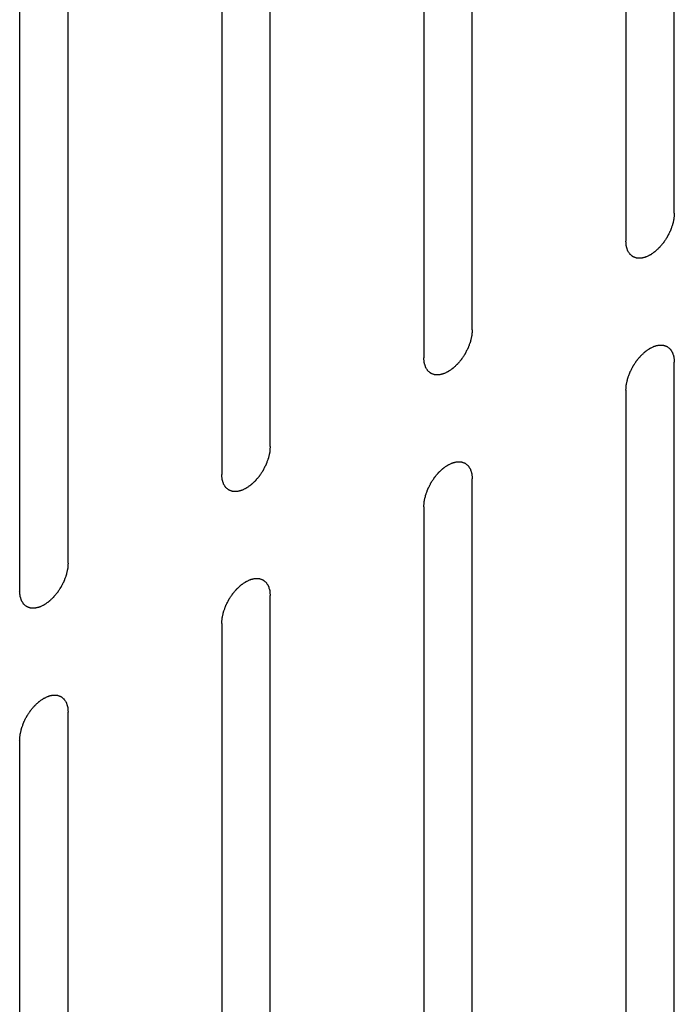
# Model space of a CAD drawing. Header units: inches. Extents: x 5 to 265, y 5 to 171.
# Tile 25 of 212: x 191.621 to 192.338, y 76.546 to 77.624. Entities that reach past the tile are written whole.
import ezdxf

# ---------------------------------------------------------------- set-up
doc = ezdxf.new("R2010")
doc.units = ezdxf.units.IN
doc.header["$LTSCALE"] = 14.96
doc.header["$MEASUREMENT"] = 0
doc.layers.get('0').update_dxf_attribs({"linetype": 'CONTINUOUS'})

msp = doc.modelspace()

# ---------------------------------------------------------------- linework, layer by layer
at = {"color": 7, "linetype": 'Continuous'}
for p, q in [((192.3378, 77.4125), (192.3378, 78.3719)), ((192.2848, 78.3413), (192.2848, 77.3819)), ((192.1165, 77.2847), (192.1165, 78.2441)), ((192.0635, 78.2135), (192.0635, 77.2541)), ((191.8952, 77.157), (191.8952, 78.1164)), ((191.8422, 78.0857), (191.8422, 77.1263)), ((191.6739, 77.0292), (191.6739, 77.9886)), ((191.6208, 77.958), (191.6208, 76.9986)), ((192.3378, 76.2898), (192.3378, 77.2492)), ((192.2848, 77.2186), (192.2848, 76.2592)), ((192.1165, 76.1621), (192.1165, 77.1214)), ((192.0635, 77.0908), (192.0635, 76.1314)), ((191.8952, 76.0343), (191.8952, 76.9937)), ((191.8422, 76.963), (191.8422, 76.0037)), ((191.6739, 75.9065), (191.6739, 76.8659)), ((191.6208, 76.8353), (191.6208, 75.8759))]:
    msp.add_line(p, q, dxfattribs=at)
for points in [[(192.3378, 77.4125), (192.3378, 77.412), (192.3377, 77.411), (192.3376, 77.4094), (192.3375, 77.4081), (192.3374, 77.4072), (192.3374, 77.4067), (192.3374, 77.4063), (192.3372, 77.4059), (192.3371, 77.4053), (192.3369, 77.4044), (192.3366, 77.403), (192.3363, 77.4016), (192.3361, 77.4007), (192.3359, 77.4001), (192.3359, 77.3997), (192.3357, 77.3993), (192.3355, 77.3987), (192.3351, 77.3978), (192.3346, 77.3964), (192.3341, 77.395), (192.3338, 77.394), (192.3336, 77.3934), (192.3334, 77.393), (192.3332, 77.3926), (192.3329, 77.3921), (192.3324, 77.3911), (192.3317, 77.3897), (192.331, 77.3883), (192.3306, 77.3874), (192.3303, 77.3868), (192.3301, 77.3864), (192.3298, 77.386), (192.3295, 77.3855), (192.3289, 77.3846), (192.3281, 77.3833), (192.3272, 77.3821), (192.3267, 77.3812), (192.3263, 77.3807), (192.3261, 77.3803), (192.3258, 77.38), (192.3254, 77.3795), (192.3247, 77.3787), (192.3238, 77.3776), (192.3228, 77.3764), (192.3222, 77.3756), (192.3218, 77.3752), (192.3215, 77.3748), (192.3212, 77.3745), (192.3208, 77.3742), (192.3201, 77.3735), (192.319, 77.3725), (192.318, 77.3716), (192.3173, 77.3709), (192.3169, 77.3705), (192.3166, 77.3702), (192.3162, 77.37), (192.3158, 77.3697), (192.315, 77.3692), (192.3139, 77.3684), (192.3129, 77.3677), (192.3121, 77.3671), (192.3117, 77.3668), (192.3113, 77.3666), (192.311, 77.3665), (192.3106, 77.3662), (192.3098, 77.3659), (192.3088, 77.3654), (192.3077, 77.3649), (192.3069, 77.3646), (192.3065, 77.3644), (192.3062, 77.3642), (192.3059, 77.3641), (192.3055, 77.364), (192.3047, 77.3639), (192.3037, 77.3636), (192.3027, 77.3634), (192.3019, 77.3632), (192.3015, 77.3632), (192.3012, 77.3631), (192.3009, 77.3631), (192.3006, 77.3631), (192.2999, 77.3631), (192.2989, 77.3632), (192.298, 77.3632), (192.2973, 77.3632), (192.2969, 77.3632), (192.2966, 77.3632), (192.2964, 77.3633), (192.2961, 77.3635), (192.2955, 77.3637), (192.2946, 77.364), (192.2938, 77.3643), (192.2932, 77.3645), (192.2928, 77.3647), (192.2926, 77.3647), (192.2924, 77.3649), (192.2921, 77.3651), (192.2916, 77.3655), (192.2909, 77.3661), (192.2903, 77.3667), (192.2898, 77.3671), (192.2895, 77.3673), (192.2893, 77.3674), (192.2891, 77.3677), (192.2889, 77.368), (192.2886, 77.3686), (192.2881, 77.3694), (192.2876, 77.3702), (192.2872, 77.3708), (192.287, 77.3711), (192.2868, 77.3713), (192.2868, 77.3716), (192.2866, 77.372), (192.2864, 77.3727), (192.2861, 77.3737), (192.2858, 77.3747), (192.2856, 77.3754), (192.2854, 77.3759), (192.2853, 77.3761), (192.2853, 77.3765), (192.2853, 77.377), (192.2852, 77.3778), (192.2851, 77.379), (192.2849, 77.3805), (192.2849, 77.3814), (192.2848, 77.3819)], [(192.1165, 77.2847), (192.1165, 77.2842), (192.1164, 77.2832), (192.1163, 77.2816), (192.1162, 77.2803), (192.1161, 77.2794), (192.116, 77.2789), (192.116, 77.2785), (192.1159, 77.2781), (192.1158, 77.2775), (192.1156, 77.2766), (192.1153, 77.2752), (192.115, 77.2738), (192.1147, 77.2729), (192.1146, 77.2723), (192.1145, 77.2719), (192.1144, 77.2715), (192.1142, 77.2709), (192.1138, 77.27), (192.1133, 77.2686), (192.1128, 77.2672), (192.1124, 77.2662), (192.1122, 77.2657), (192.1121, 77.2652), (192.1119, 77.2648), (192.1116, 77.2643), (192.1111, 77.2633), (192.1104, 77.2619), (192.1097, 77.2605), (192.1092, 77.2596), (192.109, 77.259), (192.1088, 77.2586), (192.1085, 77.2582), (192.1082, 77.2577), (192.1076, 77.2568), (192.1068, 77.2556), (192.1059, 77.2543), (192.1053, 77.2534), (192.105, 77.2529), (192.1048, 77.2525), (192.1045, 77.2522), (192.1041, 77.2517), (192.1034, 77.2509), (192.1025, 77.2498), (192.1015, 77.2486), (192.1009, 77.2478), (192.1005, 77.2474), (192.1002, 77.247), (192.0999, 77.2468), (192.0995, 77.2464), (192.0987, 77.2457), (192.0977, 77.2447), (192.0967, 77.2438), (192.096, 77.2431), (192.0956, 77.2427), (192.0952, 77.2424), (192.0949, 77.2422), (192.0945, 77.2419), (192.0937, 77.2414), (192.0926, 77.2406), (192.0915, 77.2399), (192.0908, 77.2393), (192.0903, 77.2391), (192.09, 77.2388), (192.0897, 77.2387), (192.0893, 77.2385), (192.0885, 77.2381), (192.0874, 77.2376), (192.0864, 77.2371), (192.0856, 77.2368), (192.0852, 77.2366), (192.0848, 77.2364), (192.0845, 77.2364), (192.0841, 77.2363), (192.0834, 77.2361), (192.0824, 77.2359), (192.0813, 77.2356), (192.0806, 77.2355), (192.0802, 77.2354), (192.0799, 77.2353), (192.0796, 77.2353), (192.0792, 77.2353), (192.0786, 77.2353), (192.0776, 77.2354), (192.0767, 77.2354), (192.076, 77.2354), (192.0756, 77.2355), (192.0753, 77.2354), (192.0751, 77.2356), (192.0747, 77.2357), (192.0741, 77.2359), (192.0733, 77.2362), (192.0724, 77.2365), (192.0718, 77.2367), (192.0715, 77.2369), (192.0712, 77.2369), (192.0711, 77.2371), (192.0708, 77.2374), (192.0703, 77.2378), (192.0696, 77.2383), (192.0689, 77.2389), (192.0684, 77.2393), (192.0682, 77.2395), (192.068, 77.2397), (192.0678, 77.2399), (192.0676, 77.2402), (192.0673, 77.2408), (192.0667, 77.2416), (192.0662, 77.2424), (192.0659, 77.243), (192.0657, 77.2433), (192.0655, 77.2435), (192.0654, 77.2438), (192.0653, 77.2442), (192.0651, 77.245), (192.0648, 77.246), (192.0645, 77.247), (192.0642, 77.2477), (192.0641, 77.2481), (192.064, 77.2484), (192.064, 77.2487), (192.0639, 77.2492), (192.0639, 77.2501), (192.0637, 77.2513), (192.0636, 77.2527), (192.0635, 77.2536), (192.0635, 77.2541)], [(192.2848, 77.2186), (192.2849, 77.2191), (192.2849, 77.2202), (192.2851, 77.2217), (192.2852, 77.223), (192.2852, 77.2239), (192.2853, 77.2245), (192.2853, 77.2248), (192.2854, 77.2253), (192.2855, 77.2258), (192.2858, 77.2268), (192.2861, 77.2281), (192.2864, 77.2295), (192.2866, 77.2305), (192.2867, 77.231), (192.2868, 77.2314), (192.287, 77.2318), (192.2872, 77.2324), (192.2875, 77.2334), (192.288, 77.2348), (192.2885, 77.2362), (192.2889, 77.2371), (192.2891, 77.2377), (192.2892, 77.2381), (192.2895, 77.2385), (192.2897, 77.2391), (192.2902, 77.24), (192.2909, 77.2414), (192.2916, 77.2428), (192.2921, 77.2438), (192.2924, 77.2443), (192.2926, 77.2448), (192.2928, 77.2451), (192.2932, 77.2456), (192.2937, 77.2465), (192.2946, 77.2478), (192.2954, 77.2491), (192.296, 77.25), (192.2963, 77.2505), (192.2966, 77.2509), (192.2969, 77.2512), (192.2972, 77.2516), (192.2979, 77.2524), (192.2989, 77.2536), (192.2998, 77.2547), (192.3005, 77.2555), (192.3009, 77.256), (192.3011, 77.2563), (192.3014, 77.2566), (192.3019, 77.257), (192.3026, 77.2576), (192.3036, 77.2586), (192.3046, 77.2596), (192.3054, 77.2602), (192.3058, 77.2606), (192.3061, 77.2609), (192.3064, 77.2611), (192.3068, 77.2614), (192.3076, 77.262), (192.3087, 77.2627), (192.3098, 77.2635), (192.3106, 77.264), (192.311, 77.2643), (192.3113, 77.2646), (192.3116, 77.2647), (192.3121, 77.2649), (192.3128, 77.2652), (192.3139, 77.2657), (192.315, 77.2662), (192.3157, 77.2666), (192.3162, 77.2668), (192.3165, 77.2669), (192.3168, 77.267), (192.3172, 77.2671), (192.3179, 77.2673), (192.319, 77.2675), (192.32, 77.2677), (192.3207, 77.2679), (192.3211, 77.268), (192.3214, 77.2681), (192.3217, 77.268), (192.3221, 77.268), (192.3228, 77.268), (192.3237, 77.268), (192.3247, 77.2679), (192.3253, 77.2679), (192.3257, 77.2679), (192.326, 77.2679), (192.3263, 77.2678), (192.3266, 77.2677), (192.3272, 77.2675), (192.328, 77.2671), (192.3289, 77.2668), (192.3295, 77.2666), (192.3298, 77.2665), (192.3301, 77.2664), (192.3303, 77.2662), (192.3306, 77.266), (192.331, 77.2656), (192.3317, 77.265), (192.3324, 77.2645), (192.3329, 77.2641), (192.3332, 77.2638), (192.3334, 77.2637), (192.3335, 77.2634), (192.3337, 77.2631), (192.3341, 77.2625), (192.3346, 77.2617), (192.3351, 77.2609), (192.3355, 77.2604), (192.3356, 77.2601), (192.3358, 77.2598), (192.3359, 77.2595), (192.336, 77.2591), (192.3362, 77.2584), (192.3366, 77.2574), (192.3369, 77.2564), (192.3371, 77.2557), (192.3372, 77.2553), (192.3373, 77.255), (192.3373, 77.2546), (192.3374, 77.2541), (192.3375, 77.2533), (192.3376, 77.2521), (192.3377, 77.2507), (192.3378, 77.2497), (192.3378, 77.2492)], [(191.8952, 77.157), (191.8952, 77.1564), (191.8951, 77.1554), (191.8949, 77.1538), (191.8948, 77.1525), (191.8948, 77.1516), (191.8947, 77.1511), (191.8947, 77.1507), (191.8946, 77.1503), (191.8945, 77.1498), (191.8943, 77.1488), (191.8939, 77.1474), (191.8936, 77.1461), (191.8934, 77.1451), (191.8933, 77.1446), (191.8932, 77.1441), (191.893, 77.1437), (191.8928, 77.1432), (191.8925, 77.1422), (191.892, 77.1408), (191.8915, 77.1394), (191.8911, 77.1384), (191.8909, 77.1379), (191.8908, 77.1375), (191.8906, 77.137), (191.8903, 77.1365), (191.8898, 77.1355), (191.8891, 77.1341), (191.8884, 77.1328), (191.8879, 77.1318), (191.8876, 77.1312), (191.8874, 77.1308), (191.8872, 77.1305), (191.8868, 77.1299), (191.8863, 77.1291), (191.8854, 77.1278), (191.8846, 77.1265), (191.884, 77.1256), (191.8837, 77.1251), (191.8834, 77.1247), (191.8831, 77.1244), (191.8828, 77.1239), (191.8821, 77.1231), (191.8812, 77.122), (191.8802, 77.1209), (191.8795, 77.1201), (191.8792, 77.1196), (191.8789, 77.1193), (191.8786, 77.119), (191.8781, 77.1186), (191.8774, 77.1179), (191.8764, 77.117), (191.8754, 77.116), (191.8746, 77.1153), (191.8742, 77.115), (191.8739, 77.1146), (191.8736, 77.1144), (191.8732, 77.1141), (191.8724, 77.1136), (191.8713, 77.1129), (191.8702, 77.1121), (191.8694, 77.1116), (191.869, 77.1113), (191.8687, 77.111), (191.8684, 77.1109), (191.8679, 77.1107), (191.8672, 77.1103), (191.8661, 77.1098), (191.865, 77.1093), (191.8643, 77.109), (191.8639, 77.1088), (191.8635, 77.1086), (191.8632, 77.1086), (191.8628, 77.1085), (191.8621, 77.1083), (191.8611, 77.1081), (191.86, 77.1078), (191.8593, 77.1077), (191.8589, 77.1076), (191.8586, 77.1075), (191.8583, 77.1075), (191.8579, 77.1075), (191.8572, 77.1076), (191.8563, 77.1076), (191.8553, 77.1076), (191.8547, 77.1077), (191.8543, 77.1077), (191.854, 77.1077), (191.8538, 77.1078), (191.8534, 77.1079), (191.8528, 77.1081), (191.852, 77.1084), (191.8511, 77.1087), (191.8505, 77.109), (191.8502, 77.1091), (191.8499, 77.1092), (191.8497, 77.1094), (191.8494, 77.1096), (191.849, 77.11), (191.8483, 77.1105), (191.8476, 77.1111), (191.8471, 77.1115), (191.8469, 77.1117), (191.8466, 77.1119), (191.8465, 77.1121), (191.8463, 77.1125), (191.8459, 77.113), (191.8454, 77.1138), (191.8449, 77.1146), (191.8446, 77.1152), (191.8444, 77.1155), (191.8442, 77.1157), (191.8441, 77.1161), (191.844, 77.1165), (191.8438, 77.1172), (191.8434, 77.1182), (191.8431, 77.1192), (191.8429, 77.1199), (191.8428, 77.1203), (191.8427, 77.1206), (191.8427, 77.121), (191.8426, 77.1214), (191.8425, 77.1223), (191.8424, 77.1235), (191.8423, 77.1249), (191.8422, 77.1259), (191.8422, 77.1263)], [(192.0635, 77.0908), (192.0635, 77.0913), (192.0636, 77.0924), (192.0637, 77.0939), (192.0638, 77.0952), (192.0639, 77.0962), (192.064, 77.0967), (192.064, 77.0971), (192.0641, 77.0975), (192.0642, 77.098), (192.0644, 77.099), (192.0647, 77.1004), (192.0651, 77.1017), (192.0653, 77.1027), (192.0654, 77.1032), (192.0655, 77.1036), (192.0656, 77.1041), (192.0658, 77.1046), (192.0662, 77.1056), (192.0667, 77.107), (192.0672, 77.1084), (192.0676, 77.1094), (192.0678, 77.1099), (192.0679, 77.1103), (192.0681, 77.1107), (192.0684, 77.1113), (192.0689, 77.1123), (192.0696, 77.1136), (192.0703, 77.115), (192.0708, 77.116), (192.071, 77.1165), (192.0712, 77.117), (192.0715, 77.1173), (192.0718, 77.1179), (192.0724, 77.1187), (192.0733, 77.12), (192.0741, 77.1213), (192.0747, 77.1222), (192.075, 77.1227), (192.0752, 77.1231), (192.0755, 77.1234), (192.0759, 77.1239), (192.0766, 77.1247), (192.0775, 77.1258), (192.0785, 77.1269), (192.0791, 77.1277), (192.0795, 77.1282), (192.0798, 77.1285), (192.0801, 77.1288), (192.0805, 77.1292), (192.0813, 77.1299), (192.0823, 77.1308), (192.0833, 77.1318), (192.084, 77.1325), (192.0845, 77.1328), (192.0848, 77.1331), (192.0851, 77.1333), (192.0855, 77.1337), (192.0863, 77.1342), (192.0874, 77.1349), (192.0885, 77.1357), (192.0892, 77.1362), (192.0897, 77.1365), (192.09, 77.1368), (192.0903, 77.1369), (192.0908, 77.1371), (192.0915, 77.1374), (192.0926, 77.138), (192.0937, 77.1384), (192.0944, 77.1388), (192.0948, 77.139), (192.0952, 77.1392), (192.0955, 77.1392), (192.0959, 77.1393), (192.0966, 77.1395), (192.0976, 77.1397), (192.0987, 77.1399), (192.0994, 77.1401), (192.0998, 77.1402), (192.1001, 77.1403), (192.1004, 77.1403), (192.1008, 77.1403), (192.1014, 77.1402), (192.1024, 77.1402), (192.1033, 77.1402), (192.104, 77.1401), (192.1044, 77.1401), (192.1047, 77.1401), (192.1049, 77.14), (192.1053, 77.1399), (192.1059, 77.1397), (192.1067, 77.1394), (192.1076, 77.139), (192.1082, 77.1388), (192.1085, 77.1387), (192.1088, 77.1386), (192.109, 77.1384), (192.1092, 77.1382), (192.1097, 77.1378), (192.1104, 77.1373), (192.1111, 77.1367), (192.1116, 77.1363), (192.1118, 77.1361), (192.1121, 77.1359), (192.1122, 77.1356), (192.1124, 77.1353), (192.1127, 77.1348), (192.1133, 77.134), (192.1138, 77.1332), (192.1141, 77.1326), (192.1143, 77.1323), (192.1145, 77.1321), (192.1146, 77.1317), (192.1147, 77.1313), (192.1149, 77.1306), (192.1152, 77.1296), (192.1156, 77.1286), (192.1158, 77.1279), (192.1159, 77.1275), (192.116, 77.1272), (192.116, 77.1268), (192.1161, 77.1264), (192.1161, 77.1255), (192.1163, 77.1243), (192.1164, 77.1229), (192.1165, 77.1219), (192.1165, 77.1214)], [(191.6739, 77.0292), (191.6738, 77.0287), (191.6737, 77.0276), (191.6736, 77.0261), (191.6735, 77.0248), (191.6734, 77.0239), (191.6734, 77.0233), (191.6734, 77.023), (191.6733, 77.0225), (191.6732, 77.022), (191.6729, 77.021), (191.6726, 77.0197), (191.6723, 77.0183), (191.6721, 77.0173), (191.672, 77.0168), (191.6719, 77.0164), (191.6717, 77.0159), (191.6715, 77.0154), (191.6712, 77.0144), (191.6707, 77.013), (191.6701, 77.0116), (191.6698, 77.0107), (191.6696, 77.0101), (191.6695, 77.0097), (191.6692, 77.0093), (191.669, 77.0087), (191.6685, 77.0077), (191.6678, 77.0064), (191.6671, 77.005), (191.6666, 77.004), (191.6663, 77.0035), (191.6661, 77.003), (191.6659, 77.0027), (191.6655, 77.0022), (191.6649, 77.0013), (191.6641, 77), (191.6633, 76.9987), (191.6627, 76.9978), (191.6624, 76.9973), (191.6621, 76.9969), (191.6618, 76.9966), (191.6614, 76.9962), (191.6608, 76.9954), (191.6598, 76.9942), (191.6589, 76.9931), (191.6582, 76.9923), (191.6578, 76.9918), (191.6576, 76.9915), (191.6572, 76.9912), (191.6568, 76.9908), (191.6561, 76.9902), (191.6551, 76.9892), (191.654, 76.9882), (191.6533, 76.9876), (191.6529, 76.9872), (191.6526, 76.9869), (191.6523, 76.9867), (191.6518, 76.9864), (191.6511, 76.9858), (191.65, 76.9851), (191.6489, 76.9843), (191.6481, 76.9838), (191.6477, 76.9835), (191.6474, 76.9832), (191.647, 76.9831), (191.6466, 76.9829), (191.6459, 76.9826), (191.6448, 76.9821), (191.6437, 76.9816), (191.643, 76.9812), (191.6425, 76.981), (191.6422, 76.9808), (191.6419, 76.9808), (191.6415, 76.9807), (191.6408, 76.9805), (191.6397, 76.9803), (191.6387, 76.9801), (191.638, 76.9799), (191.6376, 76.9798), (191.6372, 76.9797), (191.637, 76.9797), (191.6366, 76.9798), (191.6359, 76.9798), (191.635, 76.9798), (191.634, 76.9799), (191.6333, 76.9799), (191.633, 76.9799), (191.6327, 76.9799), (191.6324, 76.98), (191.6321, 76.9801), (191.6315, 76.9803), (191.6306, 76.9806), (191.6298, 76.981), (191.6292, 76.9812), (191.6289, 76.9813), (191.6286, 76.9814), (191.6284, 76.9816), (191.6281, 76.9818), (191.6276, 76.9822), (191.627, 76.9828), (191.6263, 76.9833), (191.6258, 76.9837), (191.6255, 76.984), (191.6253, 76.9841), (191.6252, 76.9844), (191.625, 76.9847), (191.6246, 76.9852), (191.6241, 76.986), (191.6236, 76.9869), (191.6232, 76.9874), (191.623, 76.9877), (191.6229, 76.988), (191.6228, 76.9883), (191.6227, 76.9887), (191.6224, 76.9894), (191.6221, 76.9904), (191.6218, 76.9914), (191.6216, 76.9921), (191.6215, 76.9925), (191.6213, 76.9928), (191.6213, 76.9932), (191.6213, 76.9937), (191.6212, 76.9945), (191.6211, 76.9957), (191.621, 76.9971), (191.6209, 76.9981), (191.6208, 76.9986)], [(191.8422, 76.963), (191.8422, 76.9636), (191.8423, 76.9646), (191.8424, 76.9662), (191.8425, 76.9675), (191.8426, 76.9684), (191.8426, 76.9689), (191.8427, 76.9693), (191.8428, 76.9697), (191.8429, 76.9702), (191.8431, 76.9712), (191.8434, 76.9726), (191.8437, 76.9739), (191.8439, 76.9749), (191.8441, 76.9755), (191.8441, 76.9759), (191.8443, 76.9763), (191.8445, 76.9768), (191.8449, 76.9778), (191.8454, 76.9792), (191.8459, 76.9806), (191.8462, 76.9816), (191.8464, 76.9821), (191.8466, 76.9825), (191.8468, 76.983), (191.8471, 76.9835), (191.8476, 76.9845), (191.8483, 76.9859), (191.849, 76.9872), (191.8494, 76.9882), (191.8497, 76.9888), (191.8499, 76.9892), (191.8502, 76.9896), (191.8505, 76.9901), (191.8511, 76.991), (191.8519, 76.9922), (191.8528, 76.9935), (191.8533, 76.9944), (191.8537, 76.9949), (191.8539, 76.9953), (191.8542, 76.9956), (191.8546, 76.9961), (191.8553, 76.9969), (191.8562, 76.998), (191.8572, 76.9991), (191.8578, 76.9999), (191.8582, 77.0004), (191.8585, 77.0008), (191.8588, 77.001), (191.8592, 77.0014), (191.8599, 77.0021), (191.861, 77.003), (191.862, 77.004), (191.8627, 77.0047), (191.8631, 77.0051), (191.8634, 77.0054), (191.8638, 77.0056), (191.8642, 77.0059), (191.865, 77.0064), (191.8661, 77.0072), (191.8672, 77.0079), (191.8679, 77.0084), (191.8684, 77.0087), (191.8687, 77.009), (191.869, 77.0091), (191.8694, 77.0093), (191.8702, 77.0097), (191.8713, 77.0102), (191.8723, 77.0107), (191.8731, 77.011), (191.8735, 77.0112), (191.8738, 77.0114), (191.8741, 77.0114), (191.8746, 77.0115), (191.8753, 77.0117), (191.8763, 77.0119), (191.8773, 77.0122), (191.8781, 77.0123), (191.8785, 77.0124), (191.8788, 77.0125), (191.8791, 77.0125), (191.8795, 77.0125), (191.8801, 77.0124), (191.8811, 77.0124), (191.882, 77.0124), (191.8827, 77.0124), (191.8831, 77.0123), (191.8834, 77.0124), (191.8836, 77.0122), (191.8839, 77.0121), (191.8845, 77.0119), (191.8854, 77.0116), (191.8862, 77.0113), (191.8868, 77.0111), (191.8872, 77.0109), (191.8874, 77.0109), (191.8876, 77.0107), (191.8879, 77.0104), (191.8884, 77.01), (191.8891, 77.0095), (191.8898, 77.0089), (191.8902, 77.0085), (191.8905, 77.0083), (191.8907, 77.0081), (191.8909, 77.0079), (191.8911, 77.0076), (191.8914, 77.007), (191.8919, 77.0062), (191.8924, 77.0054), (191.8928, 77.0048), (191.893, 77.0045), (191.8932, 77.0043), (191.8932, 77.0039), (191.8934, 77.0036), (191.8936, 77.0028), (191.8939, 77.0018), (191.8942, 77.0008), (191.8945, 77.0001), (191.8946, 76.9997), (191.8947, 76.9994), (191.8947, 76.9991), (191.8948, 76.9986), (191.8948, 76.9977), (191.8949, 76.9965), (191.8951, 76.9951), (191.8952, 76.9941), (191.8952, 76.9937)], [(191.6208, 76.8353), (191.6209, 76.8358), (191.621, 76.8368), (191.6211, 76.8384), (191.6212, 76.8397), (191.6213, 76.8406), (191.6213, 76.8411), (191.6213, 76.8415), (191.6214, 76.8419), (191.6216, 76.8425), (191.6218, 76.8434), (191.6221, 76.8448), (191.6224, 76.8462), (191.6226, 76.8471), (191.6228, 76.8477), (191.6228, 76.8481), (191.623, 76.8485), (191.6232, 76.8491), (191.6236, 76.85), (191.6241, 76.8514), (191.6246, 76.8528), (191.6249, 76.8538), (191.6251, 76.8544), (191.6253, 76.8548), (191.6255, 76.8552), (191.6258, 76.8557), (191.6262, 76.8567), (191.6269, 76.8581), (191.6276, 76.8595), (191.6281, 76.8604), (191.6284, 76.861), (191.6286, 76.8614), (191.6289, 76.8618), (191.6292, 76.8623), (191.6298, 76.8632), (191.6306, 76.8645), (191.6314, 76.8657), (191.632, 76.8666), (191.6324, 76.8671), (191.6326, 76.8675), (191.6329, 76.8678), (191.6333, 76.8683), (191.6339, 76.8691), (191.6349, 76.8702), (191.6358, 76.8714), (191.6365, 76.8722), (191.6369, 76.8726), (191.6372, 76.873), (191.6375, 76.8732), (191.6379, 76.8736), (191.6386, 76.8743), (191.6396, 76.8753), (191.6407, 76.8762), (191.6414, 76.8769), (191.6418, 76.8773), (191.6421, 76.8776), (191.6424, 76.8778), (191.6429, 76.8781), (191.6436, 76.8786), (191.6447, 76.8794), (191.6458, 76.8801), (191.6466, 76.8807), (191.647, 76.881), (191.6474, 76.8812), (191.6477, 76.8813), (191.6481, 76.8815), (191.6489, 76.8819), (191.6499, 76.8824), (191.651, 76.8829), (191.6518, 76.8832), (191.6522, 76.8834), (191.6525, 76.8836), (191.6528, 76.8836), (191.6532, 76.8838), (191.654, 76.8839), (191.655, 76.8842), (191.656, 76.8844), (191.6567, 76.8846), (191.6571, 76.8846), (191.6575, 76.8847), (191.6577, 76.8847), (191.6581, 76.8847), (191.6588, 76.8847), (191.6597, 76.8846), (191.6607, 76.8846), (191.6614, 76.8846), (191.6617, 76.8846), (191.662, 76.8846), (191.6623, 76.8845), (191.6626, 76.8843), (191.6632, 76.8841), (191.6641, 76.8838), (191.6649, 76.8835), (191.6655, 76.8833), (191.6658, 76.8831), (191.6661, 76.8831), (191.6663, 76.8829), (191.6666, 76.8827), (191.6671, 76.8823), (191.6677, 76.8817), (191.6684, 76.8811), (191.6689, 76.8807), (191.6692, 76.8805), (191.6694, 76.8804), (191.6695, 76.8801), (191.6697, 76.8798), (191.6701, 76.8792), (191.6706, 76.8784), (191.6711, 76.8776), (191.6715, 76.877), (191.6717, 76.8767), (191.6719, 76.8765), (191.6719, 76.8762), (191.6721, 76.8758), (191.6723, 76.8751), (191.6726, 76.8741), (191.6729, 76.873), (191.6731, 76.8723), (191.6732, 76.8719), (191.6734, 76.8717), (191.6734, 76.8713), (191.6734, 76.8708), (191.6735, 76.87), (191.6736, 76.8688), (191.6737, 76.8673), (191.6738, 76.8664), (191.6739, 76.8659)]]:
    msp.add_open_spline(points, degree=3, knots=[0, 0, 0, 0, 0.015625, 0.03125, 0.046875, 0.054688, 0.058594, 0.0625, 0.066406, 0.070312, 0.078125, 0.09375, 0.109375, 0.117188, 0.121094, 0.125, 0.128906, 0.132812, 0.140625, 0.15625, 0.171875, 0.179688, 0.183594, 0.1875, 0.191406, 0.195312, 0.203125, 0.21875, 0.234375, 0.242188, 0.246094, 0.25, 0.253906, 0.257812, 0.265625, 0.28125, 0.296875, 0.304688, 0.308594, 0.3125, 0.316406, 0.320312, 0.328125, 0.34375, 0.359375, 0.367188, 0.371094, 0.375, 0.378906, 0.382812, 0.390625, 0.40625, 0.421875, 0.429688, 0.433594, 0.4375, 0.441406, 0.445312, 0.453125, 0.46875, 0.484375, 0.492188, 0.496094, 0.5, 0.503906, 0.507812, 0.515625, 0.53125, 0.546875, 0.554688, 0.558594, 0.5625, 0.566406, 0.570312, 0.578125, 0.59375, 0.609375, 0.617188, 0.621094, 0.625, 0.628906, 0.632812, 0.640625, 0.65625, 0.671875, 0.679688, 0.683594, 0.6875, 0.691406, 0.695312, 0.703125, 0.71875, 0.734375, 0.742188, 0.746094, 0.75, 0.753906, 0.757812, 0.765625, 0.78125, 0.796875, 0.804688, 0.808594, 0.8125, 0.816406, 0.820312, 0.828125, 0.84375, 0.859375, 0.867188, 0.871094, 0.875, 0.878906, 0.882812, 0.890625, 0.90625, 0.921875, 0.929688, 0.933594, 0.9375, 0.941406, 0.945312, 0.953125, 0.96875, 0.984375, 1, 1, 1, 1], dxfattribs=at)

doc.saveas('drawing.dxf')
